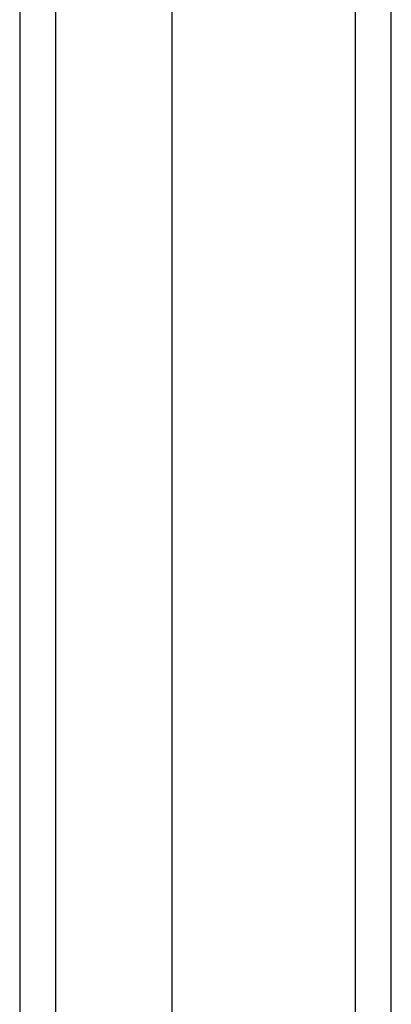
# Model space of a CAD drawing. Header units: inches. Extents: x 3 to 173, y 3 to 113.
# Tile 17 of 57: x 97.742 to 98.603, y 49.612 to 51.892. Entities that reach past the tile are written whole.
import ezdxf

# ---------------------------------------------------------------- set-up
doc = ezdxf.new("R2010")
doc.units = ezdxf.units.IN
doc.header["$LTSCALE"] = 10.4
doc.header["$MEASUREMENT"] = 0
doc.layers.add('Visible Edges(ANSI)', color=7, linetype='Continuous', lineweight=25)
doc.layers.add('Visible Tangent Edges(ANSI)', color=7, linetype='Continuous', lineweight=25)

msp = doc.modelspace()

# ---------------------------------------------------------------- linework, layer by layer
at = {"layer": 'Visible Edges(ANSI)'}
for p, q in [((98.60258, 47.42113), (98.60258, 71.11294)), ((97.74153, 70.30458), (97.74153, 48.22949)), ((98.09378, 70.30458), (98.09378, 48.22949))]:
    msp.add_line(p, q, dxfattribs=at)
at = {"layer": 'Visible Tangent Edges(ANSI)'}
for p, q in [((98.51907, 71.11294), (98.51907, 47.42113)), ((97.82504, 48.11517), (97.82504, 70.41891))]:
    msp.add_line(p, q, dxfattribs=at)

doc.saveas('drawing.dxf')
